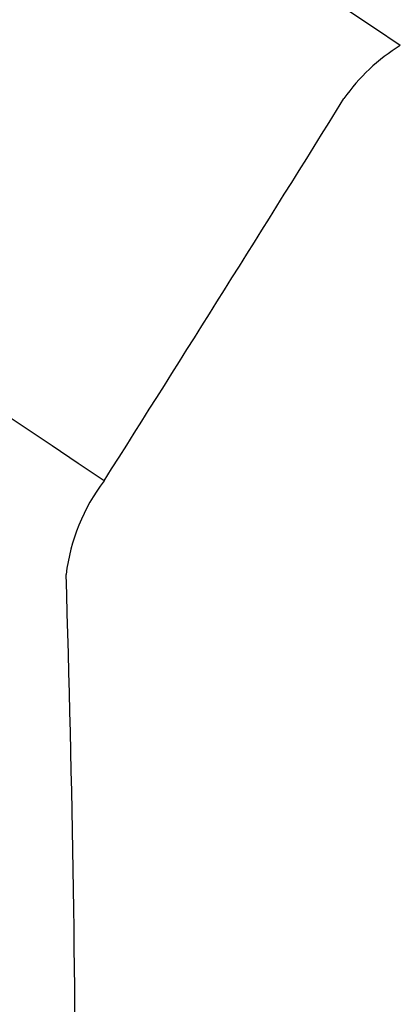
# Model space of a CAD drawing. Header units: inches. Extents: x 0.2 to 89.8, y -0.3 to 35.8.
# Tile 21 of 24: x 77.7 to 79.2, y 17.3 to 21.3. Entities that reach past the tile are written whole.
import ezdxf

# ---------------------------------------------------------------- set-up
doc = ezdxf.new("R2010")
doc.units = ezdxf.units.IN
doc.header["$MEASUREMENT"] = 0
doc.linetypes.add('SLD-Solid', pattern=[0])

msp = doc.modelspace()

# ---------------------------------------------------------------- linework, layer by layer
at = {"color": 7, "linetype": 'SLD-Solid', "lineweight": 25}
for centre, radius, start, end in [((46.728152, -27.0700927), 58.2106199, 56.04007488, 63.965301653), ((46.0952286, -27.7824503), 57.0198312, 55.922384, 64.08299253), ((79.6475182, 20.5552901), 0.769601, 121.5041241, 145.0203206), ((78.6633549, 18.9734882), 0.7786987, 142.6514304, 173.1351497), ((-0.4573101, 16.5971878), 78.3864544, 358.073223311, 1.805264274)]:
    msp.add_arc(centre, radius, start, end, dxfattribs=at)
msp.add_open_spline([(78.044321, 19.4458955), (78.3705431, 19.9616646), (78.6947534, 20.4785368), (79.0169414, 20.9964915)], degree=3, dxfattribs=at)

doc.saveas('drawing.dxf')
